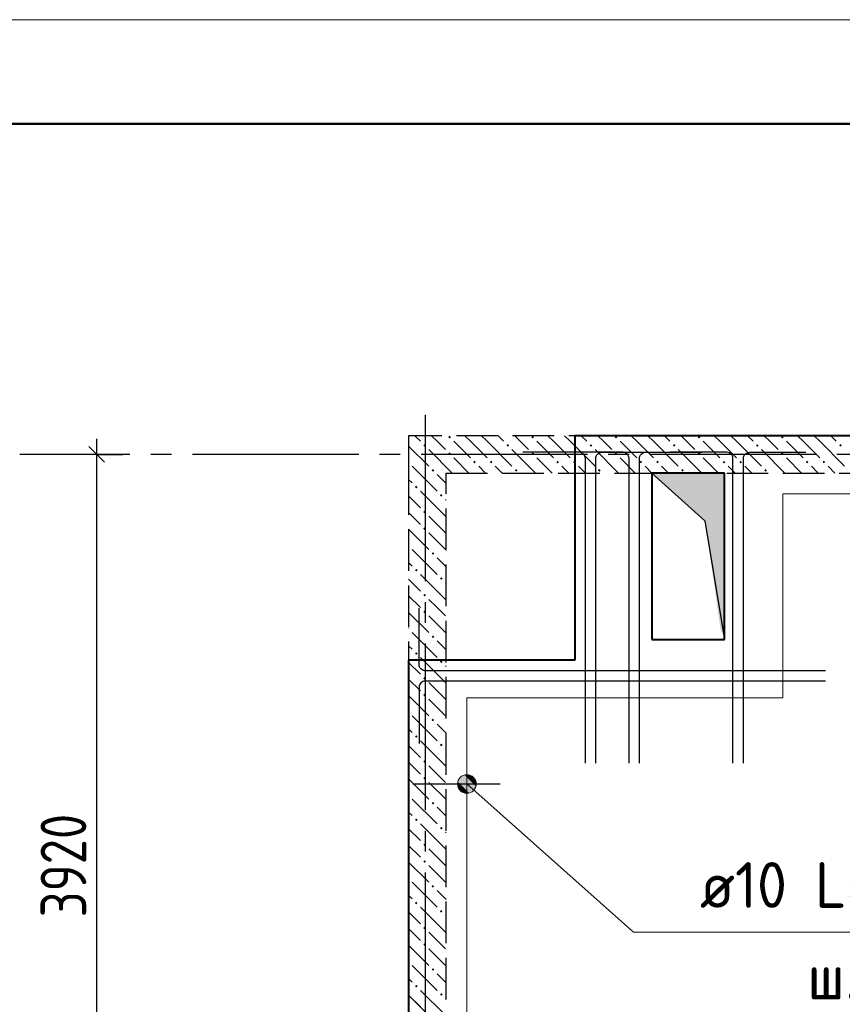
# Model space of a CAD drawing. Header units: millimetres. Extents: x 40580 to 1168286, y -220995 to 81020.
# Tile 162 of 194: x 458368 to 462325, y -91102 to -86368. Entities that reach past the tile are written whole.
import ezdxf

# ---------------------------------------------------------------- set-up
doc = ezdxf.new("R2010")
doc.units = ezdxf.units.MM
for name, pattern in [('______2', [270, 200, -70]), ('______5', [1100, 800, -100, 100, -100]), ('CENTER', [2, 1.25, -0.25, 0.25, -0.25])]:
    doc.linetypes.add(name, pattern=pattern)
for name, color, linetype, lineweight in [('Standard', 7, 'Continuous', 25), ('ЖБ Перекрытие верхний уровень', 7, 'Continuous', 35), ('Обрамление проемов стержнями', 7, 'Continuous', 25), ('ОСИ', 7, 'CENTER', 15), ('Основная', 7, 'Continuous', 40), ('Позиционная метка линия выноска', 7, 'Continuous', 13), ('Позиционная метка номер позиции', 7, 'Continuous', 13)]:
    doc.layers.add(name, color=color, linetype=linetype, lineweight=lineweight)
doc.layers.add('ЖБ Стена верхний уровень', color=7, linetype='______2', true_color=0x656565)
doc.layers.add('Тонкие', color=7, linetype='Continuous')
doc.layers.add('ФВ-2', color=7, linetype='Continuous')
doc.styles.add('GOST 2.304-81', font='txt')
doc.styles.add('ISOCPEUR', font='isocpeur.ttf')
doc.dimstyles.new('СПДС', dxfattribs={"dimscale": 125, "dimtxt": 250, "dimasz": 250, "dimexe": 50, "dimexo": 10, "dimgap": 100, "dimtad": 1, "dimdec": 0, "dimtxsty": 'GOST 2.304-81', "dimblk": 'OBLIQUE', "dimcen": 250, "dimdle": 50, "dimadec": 0, "dimazin": 2, "dimtfac": 0.75, "dimtdec": 0, "dimtmove": 1, "dimatfit": 3, "dimfxl": 1, "dimtfill": 1, "dimtolj": 1, "dimarcsym": 1})

# ---------------------------------------------------------------- blocks, each defined once
blk = doc.blocks.new('_OBLIQUE')
at = {"color": 0, "linetype": 'ByBlock'}
blk.add_line((-0.5, -0.5), (0.5, 0.5), dxfattribs=at)
blk = doc.blocks.new('*D17400')
at = {"layer": 'Defpoints', "color": 0}
for p in [(463478.8, -91499.2), (462158.8, -91798.5), (463478.8, -92628.4)]:
    blk.add_point(p, dxfattribs=at)
at = {"layer": 'Тонкие', "color": 0, "lineweight": -2}
for p, q in [((462158.8, -91788.5), (462158.8, -91449.2)), ((463478.8, -92618.4), (463478.8, -91449.2)), ((462108.8, -91499.2), (463528.8, -91499.2))]:
    blk.add_line(p, q, dxfattribs=at)
at = {"layer": 'Тонкие', "color": 0, "lineweight": -2, "xscale": 250, "yscale": 250, "zscale": 250, "rotation": 180}
blk.add_blockref('_OBLIQUE', (462158.8, -91499.2), dxfattribs=at)
at = {"layer": 'Тонкие', "color": 0, "lineweight": -2, "xscale": 250, "yscale": 250, "zscale": 250}
blk.add_blockref('_OBLIQUE', (463478.8, -91499.2), dxfattribs=at)
at = {"layer": 'Тонкие', "color": 0, "insert": (462818.8, -91259.4), "char_height": 250, "attachment_point": 5, "style": 'GOST 2.304-81', "bg_fill": 3, "box_fill_scale": 1.1, "bg_fill_color": 256, "bg_fill_true_color": 13158600, "bg_fill_transparency": 0}
blk.add_mtext('\\A1;1320', dxfattribs=at)
blk = doc.blocks.new('*D17403')
at = {"layer": 'Defpoints', "color": 0}
for p in [(460618.9, -91499.2), (460418.8, -92452.8), (460618.9, -92598.5)]:
    blk.add_point(p, dxfattribs=at)
at = {"layer": 'Тонкие', "color": 0, "lineweight": -2}
for p, q in [((460418.8, -92442.8), (460418.8, -91449.2)), ((460618.9, -92588.5), (460618.9, -91449.2)), ((460418.8, -91499.2), (459471.6, -91499.2)), ((460368.8, -91499.2), (460668.9, -91499.2))]:
    blk.add_line(p, q, dxfattribs=at)
at = {"layer": 'Тонкие', "color": 0, "lineweight": -2, "xscale": 250, "yscale": 250, "zscale": 250, "rotation": 180}
blk.add_blockref('_OBLIQUE', (460418.8, -91499.2), dxfattribs=at)
at = {"layer": 'Тонкие', "color": 0, "lineweight": -2, "xscale": 250, "yscale": 250, "zscale": 250}
blk.add_blockref('_OBLIQUE', (460618.9, -91499.2), dxfattribs=at)
at = {"layer": 'Тонкие', "color": 0, "insert": (459815.3, -91264.5), "char_height": 250, "attachment_point": 5, "style": 'GOST 2.304-81', "bg_fill": 3, "box_fill_scale": 1.1, "bg_fill_color": 256, "bg_fill_true_color": 13158600, "bg_fill_transparency": 0}
blk.add_mtext('\\A1;200', dxfattribs=at)

msp = doc.modelspace()

# ---------------------------------------------------------------- hatches: boundary and pattern name
at = {"layer": 'ЖБ Стена верхний уровень', "linetype": 'Continuous', "lineweight": -3, "transparency": 33554687}
for points in [[(460429.3, -88375.3), (460435.8, -88368.8), (460442.3, -88375.3), (460435.8, -88381.8)], [(460829.3, -88375.3), (460835.8, -88368.8), (460842.3, -88375.3), (460835.8, -88381.8)], [(461229.3, -88375.3), (461235.8, -88368.8), (461242.3, -88375.3), (461235.8, -88381.8)], [(461629.3, -88375.3), (461635.8, -88368.8), (461642.3, -88375.3), (461635.8, -88381.8)], [(462029.3, -88375.3), (462035.8, -88368.8), (462042.3, -88375.3), (462035.8, -88381.8)], [(460309.3, -88415.3), (460315.8, -88408.8), (460322.3, -88415.3), (460315.8, -88421.8)], [(460709.3, -88415.3), (460715.8, -88408.8), (460722.3, -88415.3), (460715.8, -88421.8)], [(461109.3, -88415.3), (461115.8, -88408.8), (461122.3, -88415.3), (461115.8, -88421.8)], [(461509.3, -88415.3), (461515.8, -88408.8), (461522.3, -88415.3), (461515.8, -88421.8)], [(461909.3, -88415.3), (461915.8, -88408.8), (461922.3, -88415.3), (461915.8, -88421.8)], [(462309.3, -88415.3), (462315.8, -88408.8), (462322.3, -88415.3), (462315.8, -88421.8)], [(460429.3, -88455.3), (460435.8, -88448.8), (460442.3, -88455.3), (460435.8, -88461.8)], [(460829.3, -88455.3), (460835.8, -88448.8), (460842.3, -88455.3), (460835.8, -88461.8)], [(461229.3, -88455.3), (461235.8, -88448.8), (461242.3, -88455.3), (461235.8, -88461.8)], [(461629.3, -88455.3), (461635.8, -88448.8), (461642.3, -88455.3), (461635.8, -88461.8)], [(462029.3, -88455.3), (462035.8, -88448.8), (462042.3, -88455.3), (462035.8, -88461.8)], [(460238.8, -88491.9), (460242.3, -88495.3), (460238.8, -88498.8)], [(460549.3, -88495.3), (460555.8, -88488.8), (460562.3, -88495.3), (460555.8, -88501.8)], [(460629.3, -88495.3), (460635.8, -88488.8), (460642.3, -88495.3), (460635.8, -88501.8)], [(460949.3, -88495.3), (460955.8, -88488.8), (460962.3, -88495.3), (460955.8, -88501.8)], [(461029.3, -88495.3), (461035.8, -88488.8), (461042.3, -88495.3), (461035.8, -88501.8)], [(461349.3, -88495.3), (461355.8, -88488.8), (461362.3, -88495.3), (461355.8, -88501.8)], [(461429.3, -88495.3), (461435.8, -88488.8), (461442.3, -88495.3), (461435.8, -88501.8)], [(461749.3, -88495.3), (461755.8, -88488.8), (461762.3, -88495.3), (461755.8, -88501.8)], [(461829.3, -88495.3), (461835.8, -88488.8), (461842.3, -88495.3), (461835.8, -88501.8)], [(462149.3, -88495.3), (462155.8, -88488.8), (462162.3, -88495.3), (462155.8, -88501.8)], [(462229.3, -88495.3), (462235.8, -88488.8), (462242.3, -88495.3), (462235.8, -88501.8)], [(460349.3, -88535.3), (460355.8, -88528.8), (460362.3, -88535.3), (460355.8, -88541.8)], [(460749.3, -88535.3), (460755.8, -88528.8), (460762.3, -88535.3), (460755.8, -88541.8)], [(461149.3, -88535.3), (461155.8, -88528.8), (461162.3, -88535.3), (461155.8, -88541.8)], [(461549.3, -88535.3), (461555.8, -88528.8), (461562.3, -88535.3), (461555.8, -88541.8)], [(461949.3, -88535.3), (461955.8, -88528.8), (461962.3, -88535.3), (461955.8, -88541.8)], [(460269.3, -88615.3), (460275.8, -88608.8), (460282.3, -88615.3), (460275.8, -88621.8)], [(460389.3, -88655.3), (460395.8, -88648.8), (460402.3, -88655.3), (460395.8, -88661.8)], [(460309.3, -88735.3), (460315.8, -88728.8), (460322.3, -88735.3), (460315.8, -88741.8)], [(460309.3, -88815.3), (460315.8, -88808.8), (460322.3, -88815.3), (460315.8, -88821.8)], [(460238.8, -88891.9), (460242.3, -88895.3), (460238.8, -88898.8)], [(460349.3, -88935.3), (460355.8, -88928.8), (460362.3, -88935.3), (460355.8, -88941.8)], [(460269.3, -89015.3), (460275.8, -89008.8), (460282.3, -89015.3), (460275.8, -89021.8)], [(460389.3, -89055.3), (460395.8, -89048.8), (460402.3, -89055.3), (460395.8, -89061.8)], [(460309.3, -89135.3), (460315.8, -89128.8), (460322.3, -89135.3), (460315.8, -89141.8)], [(460309.3, -89215.3), (460315.8, -89208.8), (460322.3, -89215.3), (460315.8, -89221.8)], [(460238.8, -89291.9), (460242.3, -89295.3), (460238.8, -89298.8)], [(460349.3, -89335.3), (460355.8, -89328.8), (460362.3, -89335.3), (460355.8, -89341.8)], [(460269.3, -89415.3), (460275.8, -89408.8), (460282.3, -89415.3), (460275.8, -89421.8)], [(460389.3, -89455.3), (460395.8, -89448.8), (460402.3, -89455.3), (460395.8, -89461.8)], [(460309.3, -89535.3), (460315.8, -89528.8), (460322.3, -89535.3), (460315.8, -89541.8)], [(460309.3, -89615.3), (460315.8, -89608.8), (460322.3, -89615.3), (460315.8, -89621.8)], [(460238.8, -89691.9), (460242.3, -89695.3), (460238.8, -89698.8)], [(460349.3, -89735.3), (460355.8, -89728.8), (460362.3, -89735.3), (460355.8, -89741.8)], [(460269.3, -89815.3), (460275.8, -89808.8), (460282.3, -89815.3), (460275.8, -89821.8)], [(460389.3, -89855.3), (460395.8, -89848.8), (460402.3, -89855.3), (460395.8, -89861.8)], [(460309.3, -89935.3), (460315.8, -89928.8), (460322.3, -89935.3), (460315.8, -89941.8)], [(460309.3, -90015.3), (460315.8, -90008.8), (460322.3, -90015.3), (460315.8, -90021.8)], [(460238.8, -90091.9), (460242.3, -90095.3), (460238.8, -90098.8)], [(460349.3, -90135.3), (460355.8, -90128.8), (460362.3, -90135.3), (460355.8, -90141.8)], [(460269.3, -90215.3), (460275.8, -90208.8), (460282.3, -90215.3), (460275.8, -90221.8)], [(460389.3, -90255.3), (460395.8, -90248.8), (460402.3, -90255.3), (460395.8, -90261.8)], [(460309.3, -90335.3), (460315.8, -90328.8), (460322.3, -90335.3), (460315.8, -90341.8)], [(460309.3, -90415.3), (460315.8, -90408.8), (460322.3, -90415.3), (460315.8, -90421.8)], [(460238.8, -90491.9), (460242.3, -90495.3), (460238.8, -90498.8)], [(460349.3, -90535.3), (460355.8, -90528.8), (460362.3, -90535.3), (460355.8, -90541.8)], [(460269.3, -90615.3), (460275.8, -90608.8), (460282.3, -90615.3), (460275.8, -90621.8)], [(460389.3, -90655.3), (460395.8, -90648.8), (460402.3, -90655.3), (460395.8, -90661.8)], [(460309.3, -90735.3), (460315.8, -90728.8), (460322.3, -90735.3), (460315.8, -90741.8)], [(460309.3, -90815.3), (460315.8, -90808.8), (460322.3, -90815.3), (460315.8, -90821.8)], [(460238.8, -90891.9), (460242.3, -90895.3), (460238.8, -90898.8)], [(460349.3, -90935.3), (460355.8, -90928.8), (460362.3, -90935.3), (460355.8, -90941.8)], [(460269.3, -91015.3), (460275.8, -91008.8), (460282.3, -91015.3), (460275.8, -91021.8)], [(460389.3, -91055.3), (460395.8, -91048.8), (460402.3, -91055.3), (460395.8, -91061.8)]]:
    msp.add_hatch(color=7, dxfattribs=at).paths.add_polyline_path(points, flags=16)
at = {"layer": 'Позиционная метка номер позиции', "linetype": 'Continuous', "lineweight": 13, "transparency": 33554687}
for points in [[(460550.6, -90074.8), (460487, -90011.2), (460475.5, -90031.5)], [(460550.6, -90074.8), (460475.5, -90031.5), (460530.3, -90086.3)], [(460530.3, -90086.3), (460475.5, -90031.5), (460475.5, -90054.4)], [(460562.1, -90054.4), (460507.4, -89999.7), (460487, -90011.2)], [(460562.1, -90054.4), (460487, -90011.2), (460550.6, -90074.8)], [(460562.1, -90031.5), (460530.3, -89999.7), (460507.4, -89999.7)], [(460562.1, -90031.5), (460507.4, -89999.7), (460562.1, -90054.4)], [(460530.3, -89999.7), (460562.1, -90031.5), (460550.6, -90011.2)], [(460530.3, -90086.3), (460475.5, -90054.4), (460507.4, -90086.3)], [(460507.4, -90086.3), (460475.5, -90054.4), (460487, -90074.8)]]:
    msp.add_hatch(color=7, dxfattribs=at).paths.add_polyline_path(points)
at = {"layer": 'ФВ-2'}
h = msp.add_hatch(color=256, dxfattribs=at)
h.dxf.hatch_style = 1
h.paths.add_polyline_path([(461738.8, -89297.2), (461664.2, -88778), (461408.8, -88548.5), (461738.8, -88548.5)])
h.paths.add_polyline_path([(461738.8, -89297.2), (461738.8, -88548.5), (461758.8, -88548.5), (461758.8, -89348.5)])

# ---------------------------------------------------------------- linework, layer by layer
at = {"color": 7, "linetype": 'Continuous', "lineweight": 25, "transparency": 33554687}
msp.add_line((460258.8, -90043), (460678.8, -90043), dxfattribs=at)
at = {"color": 7, "linetype": 'Continuous', "lineweight": 13, "transparency": 33554687}
msp.add_line((461619.6, -90755.9), (463551.6, -90755.9), dxfattribs=at)
at = {"layer": 'Standard', "color": 7, "linetype": 'Continuous', "lineweight": 25, "transparency": 33554687}
msp.add_line((458776.3, -88495.9), (458701.3, -88420.9), dxfattribs=at)
at = {"layer": 'Standard', "color": 7, "linetype": 'Continuous', "lineweight": -3, "transparency": 33554687}
for p, q in [((458738.8, -88458.4), (458738.8, -88383.4)), ((458738.8, -92378.4), (458738.8, -88458.4))]:
    msp.add_line(p, q, dxfattribs=at)
at = {"layer": 'Standard', "color": 251, "linetype": 'Continuous', "lineweight": -3, "true_color": 0x656565, "transparency": 33554687}
for q in [(458468.3, -88458.4), (458613.8, -88458.4), (458863.8, -88458.4)]:
    msp.add_line((458738.8, -88458.4), q, dxfattribs=at)
at = {"layer": 'Standard', "color": 7, "linetype": 'Continuous', "lineweight": 13, "transparency": 33554687}
msp.add_lwpolyline([(454768.3, -128368.4), (484468.3, -128368.4), (484468.3, -86368.4), (454768.3, -86368.4), (454768.3, -128368.4)], close=True, dxfattribs=at)
at = {"layer": 'Standard', "color": 7, "linetype": 'Continuous', "lineweight": 50, "transparency": 33554687}
msp.add_lwpolyline([(456768.3, -86868.4), (483968.3, -86868.4), (483968.3, -127868.4), (456768.3, -127868.4), (456768.3, -86868.4)], close=True, dxfattribs=at)
at = {"layer": 'ЖБ Перекрытие верхний уровень', "color": 7, "linetype": 'Continuous', "lineweight": -3, "transparency": 33554687}
for p, q in [((461038.8, -88368.5), (461038.8, -88548.5)), ((460418.8, -89448.5), (460238.8, -89448.5))]:
    msp.add_line(p, q, dxfattribs=at)
at = {"layer": 'ЖБ Стена верхний уровень', "color": 251, "linetype": '______2', "lineweight": -3, "true_color": 0x656565, "transparency": 33554687}
for p, q in [((466068.8, -88368.5), (460238.8, -88368.5)), ((460238.8, -88368.5), (460238.8, -88548.5)), ((460238.8, -88548.5), (460238.8, -91618.5)), ((460418.8, -91618.5), (460418.8, -88548.5)), ((460418.8, -88548.5), (466068.8, -88548.5))]:
    msp.add_line(p, q, dxfattribs=at)
at = {"layer": 'ЖБ Стена верхний уровень', "color": 9, "linetype": 'Continuous', "lineweight": -3, "true_color": 0xc7c7c7, "transparency": 33554687}
for p, q in [((460268.9, -88368.5), (460295.8, -88395.3)), ((460375.8, -88395.3), (460348.9, -88368.5)), ((460535.8, -88395.3), (460508.9, -88368.5)), ((460588.9, -88368.5), (460615.8, -88395.3)), ((460668.9, -88368.5), (460695.8, -88395.3)), ((460775.8, -88395.3), (460748.9, -88368.5)), ((460935.8, -88395.3), (460908.9, -88368.5)), ((460988.9, -88368.5), (461015.8, -88395.3)), ((461068.9, -88368.5), (461095.8, -88395.3)), ((461175.8, -88395.3), (461148.9, -88368.5)), ((461335.8, -88395.3), (461308.9, -88368.5)), ((461388.9, -88368.5), (461415.8, -88395.3)), ((461468.9, -88368.5), (461495.8, -88395.3)), ((461575.8, -88395.3), (461548.9, -88368.5)), ((461735.8, -88395.3), (461708.9, -88368.5)), ((461788.9, -88368.5), (461815.8, -88395.3)), ((461868.9, -88368.5), (461895.8, -88395.3)), ((461975.8, -88395.3), (461948.9, -88368.5)), ((462135.8, -88395.3), (462108.9, -88368.5)), ((462188.9, -88368.5), (462215.8, -88395.3)), ((462268.9, -88368.5), (462295.8, -88395.3)), ((460238.8, -88418.4), (460335.8, -88515.3)), ((460415.8, -88435.3), (460375.8, -88395.3)), ((460455.8, -88395.3), (460535.8, -88475.3)), ((460535.8, -88395.3), (460615.8, -88475.3)), ((460615.8, -88395.3), (460735.8, -88515.3)), ((460815.8, -88435.3), (460775.8, -88395.3)), ((460855.8, -88395.3), (460935.8, -88475.3)), ((460935.8, -88395.3), (461015.8, -88475.3)), ((461015.8, -88395.3), (461135.8, -88515.3)), ((461215.8, -88435.3), (461175.8, -88395.3)), ((461255.8, -88395.3), (461335.8, -88475.3)), ((461335.8, -88395.3), (461415.8, -88475.3)), ((461415.8, -88395.3), (461535.8, -88515.3)), ((461615.8, -88435.3), (461575.8, -88395.3)), ((461655.8, -88395.3), (461735.8, -88475.3)), ((461735.8, -88395.3), (461815.8, -88475.3)), ((461815.8, -88395.3), (461935.8, -88515.3)), ((462015.8, -88435.3), (461975.8, -88395.3)), ((462055.8, -88395.3), (462135.8, -88475.3)), ((462135.8, -88395.3), (462215.8, -88475.3)), ((462215.8, -88395.3), (462335.8, -88515.3)), ((460335.8, -88435.3), (460448.9, -88548.5)), ((460455.8, -88475.3), (460528.9, -88548.5)), ((460735.8, -88435.3), (460848.9, -88548.5)), ((460855.8, -88475.3), (460928.9, -88548.5)), ((461135.8, -88435.3), (461248.9, -88548.5)), ((461255.8, -88475.3), (461328.9, -88548.5)), ((461535.8, -88435.3), (461648.9, -88548.5)), ((461655.8, -88475.3), (461728.9, -88548.5)), ((461935.8, -88435.3), (462048.9, -88548.5)), ((462055.8, -88475.3), (462128.9, -88548.5)), ((460255.8, -88515.3), (460288.9, -88548.5)), ((460608.9, -88548.5), (460575.8, -88515.3)), ((460655.8, -88515.3), (460688.9, -88548.5)), ((461008.9, -88548.5), (460975.8, -88515.3)), ((461055.8, -88515.3), (461088.9, -88548.5)), ((461408.9, -88548.5), (461375.8, -88515.3)), ((461455.8, -88515.3), (461488.9, -88548.5)), ((461808.9, -88548.5), (461775.8, -88515.3)), ((461855.8, -88515.3), (461888.9, -88548.5)), ((462208.9, -88548.5), (462175.8, -88515.3)), ((462255.8, -88515.3), (462288.9, -88548.5)), ((460288.9, -88548.5), (460375.8, -88635.3)), ((460375.8, -88555.3), (460418.8, -88598.4)), ((460255.8, -88595.3), (460238.8, -88578.4)), ((460238.8, -88658.4), (460295.8, -88715.3)), ((460295.8, -88635.3), (460415.8, -88755.3)), ((460418.8, -88678.4), (460415.8, -88675.3)), ((460238.8, -88738.4), (460295.8, -88795.3)), ((460375.8, -88795.3), (460335.8, -88755.3)), ((460415.8, -88835.3), (460375.8, -88795.3)), ((460238.8, -88818.4), (460335.8, -88915.3)), ((460335.8, -88835.3), (460418.8, -88918.4)), ((460255.8, -88915.3), (460375.8, -89035.3)), ((460255.8, -88995.3), (460238.8, -88978.4)), ((460375.8, -88955.3), (460418.8, -88998.4)), ((460295.8, -89035.3), (460415.8, -89155.3)), ((460238.8, -89058.4), (460295.8, -89115.3)), ((460418.8, -89078.4), (460415.8, -89075.3)), ((460238.8, -89138.4), (460295.8, -89195.3)), ((460375.8, -89195.3), (460335.8, -89155.3)), ((460238.8, -89218.4), (460335.8, -89315.3)), ((460415.8, -89235.3), (460375.8, -89195.3)), ((460335.8, -89235.3), (460418.8, -89318.4)), ((460255.8, -89315.3), (460375.8, -89435.3)), ((460375.8, -89355.3), (460418.8, -89398.4)), ((460255.8, -89395.3), (460238.8, -89378.4)), ((460238.8, -89458.4), (460295.8, -89515.3)), ((460295.8, -89435.3), (460415.8, -89555.3)), ((460418.8, -89478.4), (460415.8, -89475.3)), ((460238.8, -89538.4), (460295.8, -89595.3)), ((460375.8, -89595.3), (460335.8, -89555.3)), ((460415.8, -89635.3), (460375.8, -89595.3)), ((460238.8, -89618.4), (460335.8, -89715.3)), ((460335.8, -89635.3), (460418.8, -89718.4)), ((460255.8, -89715.3), (460375.8, -89835.3)), ((460255.8, -89795.3), (460238.8, -89778.4)), ((460375.8, -89755.3), (460418.8, -89798.4)), ((460295.8, -89835.3), (460415.8, -89955.3)), ((460238.8, -89858.4), (460295.8, -89915.3)), ((460418.8, -89878.4), (460415.8, -89875.3)), ((460238.8, -89938.4), (460295.8, -89995.3)), ((460375.8, -89995.3), (460335.8, -89955.3)), ((460238.8, -90018.4), (460335.8, -90115.3)), ((460335.8, -90035.3), (460418.8, -90118.4)), ((460415.8, -90035.3), (460375.8, -89995.3)), ((460255.8, -90115.3), (460375.8, -90235.3)), ((460255.8, -90195.3), (460238.8, -90178.4)), ((460375.8, -90155.3), (460418.8, -90198.4)), ((460238.8, -90258.4), (460295.8, -90315.3)), ((460295.8, -90235.3), (460415.8, -90355.3)), ((460418.8, -90278.4), (460415.8, -90275.3)), ((460238.8, -90338.4), (460295.8, -90395.3)), ((460375.8, -90395.3), (460335.8, -90355.3)), ((460415.8, -90435.3), (460375.8, -90395.3)), ((460238.8, -90418.4), (460335.8, -90515.3)), ((460335.8, -90435.3), (460418.8, -90518.4)), ((460255.8, -90515.3), (460375.8, -90635.3)), ((460375.8, -90555.3), (460418.8, -90598.4)), ((460255.8, -90595.3), (460238.8, -90578.4)), ((460295.8, -90635.3), (460415.8, -90755.3)), ((460238.8, -90658.4), (460295.8, -90715.3)), ((460418.8, -90678.4), (460415.8, -90675.3)), ((460238.8, -90738.4), (460295.8, -90795.3)), ((460375.8, -90795.3), (460335.8, -90755.3)), ((460415.8, -90835.3), (460375.8, -90795.3)), ((460238.8, -90818.4), (460335.8, -90915.3)), ((460335.8, -90835.3), (460418.8, -90918.4)), ((460255.8, -90915.3), (460375.8, -91035.3)), ((460255.8, -90995.3), (460238.8, -90978.4)), ((460375.8, -90955.3), (460418.8, -90998.4)), ((460238.8, -91058.4), (460295.8, -91115.3)), ((460295.8, -91035.3), (460415.8, -91155.3)), ((460418.8, -91078.4), (460415.8, -91075.3)), ((460268.8, -91088.4), (460975.8, -91795.3))]:
    msp.add_line(p, q, dxfattribs=at)
at = {"layer": 'Обрамление проемов стержнями', "color": 7, "linetype": 'Continuous', "lineweight": 25, "transparency": 33554687}
for points in [[(461088.8, -89943.4), (461088.8, -88477.1), (461088.1, -88471.8), (461086.3, -88466.4), (461083.5, -88461.3), (461080, -88457.2), (461075.9, -88453.8), (461070.9, -88451), (461065.4, -88449.2), (461060.1, -88448.4), (460788.8, -88448.4)], [(461088.8, -89943.4), (461088.8, -88477.1), (461088.1, -88471.8), (461086.3, -88466.4), (461083.5, -88461.3), (461080, -88457.2), (461075.9, -88453.8), (461070.9, -88451), (461065.4, -88449.2), (461060.1, -88448.4), (460788.8, -88448.4)], [(461088.8, -89943.4), (461088.8, -88477.1), (461088.1, -88471.8), (461086.3, -88466.4), (461083.5, -88461.3), (461080, -88457.2), (461075.9, -88453.8), (461070.9, -88451), (461065.4, -88449.2), (461060.1, -88448.4), (460788.8, -88448.4)], [(461088.8, -89943.4), (461088.8, -88477.1), (461088.1, -88471.8), (461086.3, -88466.4), (461083.5, -88461.3), (461080, -88457.2), (461075.9, -88453.8), (461070.9, -88451), (461065.4, -88449.2), (461060.1, -88448.4), (460788.8, -88448.4)], [(461298.8, -89943.4), (461298.8, -88477.1), (461298.1, -88471.8), (461296.3, -88466.4), (461293.5, -88461.3), (461290, -88457.2), (461285.9, -88453.8), (461280.9, -88451), (461275.4, -88449.2), (461270.1, -88448.4), (460998.8, -88448.4)], [(461298.8, -89943.4), (461298.8, -88477.1), (461298.1, -88471.8), (461296.3, -88466.4), (461293.5, -88461.3), (461290, -88457.2), (461285.9, -88453.8), (461280.9, -88451), (461275.4, -88449.2), (461270.1, -88448.4), (460998.8, -88448.4)], [(461298.8, -89943.4), (461298.8, -88477.1), (461298.1, -88471.8), (461296.3, -88466.4), (461293.5, -88461.3), (461290, -88457.2), (461285.9, -88453.8), (461280.9, -88451), (461275.4, -88449.2), (461270.1, -88448.4), (460998.8, -88448.4)], [(461298.8, -89943.4), (461298.8, -88477.1), (461298.1, -88471.8), (461296.3, -88466.4), (461293.5, -88461.3), (461290, -88457.2), (461285.9, -88453.8), (461280.9, -88451), (461275.4, -88449.2), (461270.1, -88448.4), (460998.8, -88448.4)], [(461138.8, -89943.4), (461138.8, -88477.1), (461139.6, -88471.8), (461141.4, -88466.4), (461144.2, -88461.3), (461147.6, -88457.2), (461151.7, -88453.8), (461156.7, -88451), (461162.2, -88449.2), (461167.5, -88448.4), (461438.8, -88448.4)], [(461138.8, -89943.4), (461138.8, -88477.1), (461139.6, -88471.8), (461141.4, -88466.4), (461144.2, -88461.3), (461147.6, -88457.2), (461151.7, -88453.8), (461156.7, -88451), (461162.2, -88449.2), (461167.5, -88448.4), (461438.8, -88448.4)], [(461138.8, -89943.4), (461138.8, -88477.1), (461139.6, -88471.8), (461141.4, -88466.4), (461144.2, -88461.3), (461147.6, -88457.2), (461151.7, -88453.8), (461156.7, -88451), (461162.2, -88449.2), (461167.5, -88448.4), (461438.8, -88448.4)], [(461138.8, -89943.4), (461138.8, -88477.1), (461139.6, -88471.8), (461141.4, -88466.4), (461144.2, -88461.3), (461147.6, -88457.2), (461151.7, -88453.8), (461156.7, -88451), (461162.2, -88449.2), (461167.5, -88448.4), (461438.8, -88448.4)], [(461348.8, -89943.4), (461348.8, -88477.1), (461349.6, -88471.8), (461351.4, -88466.4), (461354.2, -88461.3), (461357.6, -88457.2), (461361.7, -88453.8), (461366.7, -88451), (461372.2, -88449.2), (461377.5, -88448.4), (461648.8, -88448.4)], [(461348.8, -89943.4), (461348.8, -88477.1), (461349.6, -88471.8), (461351.4, -88466.4), (461354.2, -88461.3), (461357.6, -88457.2), (461361.7, -88453.8), (461366.7, -88451), (461372.2, -88449.2), (461377.5, -88448.4), (461648.8, -88448.4)], [(461348.8, -89943.4), (461348.8, -88477.1), (461349.6, -88471.8), (461351.4, -88466.4), (461354.2, -88461.3), (461357.6, -88457.2), (461361.7, -88453.8), (461366.7, -88451), (461372.2, -88449.2), (461377.5, -88448.4), (461648.8, -88448.4)], [(461348.8, -89943.4), (461348.8, -88477.1), (461349.6, -88471.8), (461351.4, -88466.4), (461354.2, -88461.3), (461357.6, -88457.2), (461361.7, -88453.8), (461366.7, -88451), (461372.2, -88449.2), (461377.5, -88448.4), (461648.8, -88448.4)], [(461798.8, -89943.4), (461798.8, -88477.1), (461798.1, -88471.8), (461796.3, -88466.4), (461793.5, -88461.3), (461790, -88457.2), (461785.9, -88453.8), (461780.9, -88451), (461775.4, -88449.2), (461770.1, -88448.4), (461498.8, -88448.4)], [(461798.8, -89943.4), (461798.8, -88477.1), (461798.1, -88471.8), (461796.3, -88466.4), (461793.5, -88461.3), (461790, -88457.2), (461785.9, -88453.8), (461780.9, -88451), (461775.4, -88449.2), (461770.1, -88448.4), (461498.8, -88448.4)], [(461798.8, -89943.4), (461798.8, -88477.1), (461798.1, -88471.8), (461796.3, -88466.4), (461793.5, -88461.3), (461790, -88457.2), (461785.9, -88453.8), (461780.9, -88451), (461775.4, -88449.2), (461770.1, -88448.4), (461498.8, -88448.4)], [(461798.8, -89943.4), (461798.8, -88477.1), (461798.1, -88471.8), (461796.3, -88466.4), (461793.5, -88461.3), (461790, -88457.2), (461785.9, -88453.8), (461780.9, -88451), (461775.4, -88449.2), (461770.1, -88448.4), (461498.8, -88448.4)], [(461848.8, -89943.4), (461848.8, -88477.1), (461849.6, -88471.8), (461851.4, -88466.4), (461854.2, -88461.3), (461857.6, -88457.2), (461861.7, -88453.8), (461866.7, -88451), (461872.2, -88449.2), (461877.5, -88448.4), (462148.8, -88448.4)], [(461848.8, -89943.4), (461848.8, -88477.1), (461849.6, -88471.8), (461851.4, -88466.4), (461854.2, -88461.3), (461857.6, -88457.2), (461861.7, -88453.8), (461866.7, -88451), (461872.2, -88449.2), (461877.5, -88448.4), (462148.8, -88448.4)], [(461848.8, -89943.4), (461848.8, -88477.1), (461849.6, -88471.8), (461851.4, -88466.4), (461854.2, -88461.3), (461857.6, -88457.2), (461861.7, -88453.8), (461866.7, -88451), (461872.2, -88449.2), (461877.5, -88448.4), (462148.8, -88448.4)], [(461848.8, -89943.4), (461848.8, -88477.1), (461849.6, -88471.8), (461851.4, -88466.4), (461854.2, -88461.3), (461857.6, -88457.2), (461861.7, -88453.8), (461866.7, -88451), (461872.2, -88449.2), (461877.5, -88448.4), (462148.8, -88448.4)], [(462243.8, -89498.4), (460317.5, -89498.4), (460312.2, -89497.7), (460306.7, -89495.9), (460301.7, -89493.1), (460297.6, -89489.7), (460294.2, -89485.5), (460291.4, -89480.5), (460289.6, -89475.1), (460288.8, -89469.8), (460288.8, -89198.4)], [(462243.8, -89498.4), (460317.5, -89498.4), (460312.2, -89497.7), (460306.7, -89495.9), (460301.7, -89493.1), (460297.6, -89489.7), (460294.2, -89485.5), (460291.4, -89480.5), (460289.6, -89475.1), (460288.8, -89469.8), (460288.8, -89198.4)], [(462243.8, -89498.4), (460317.5, -89498.4), (460312.2, -89497.7), (460306.7, -89495.9), (460301.7, -89493.1), (460297.6, -89489.7), (460294.2, -89485.5), (460291.4, -89480.5), (460289.6, -89475.1), (460288.8, -89469.8), (460288.8, -89198.4)], [(462243.8, -89498.4), (460317.5, -89498.4), (460312.2, -89497.7), (460306.7, -89495.9), (460301.7, -89493.1), (460297.6, -89489.7), (460294.2, -89485.5), (460291.4, -89480.5), (460289.6, -89475.1), (460288.8, -89469.8), (460288.8, -89198.4)], [(462243.8, -89548.4), (460317.5, -89548.4), (460312.2, -89549.2), (460306.7, -89551), (460301.7, -89553.8), (460297.6, -89557.2), (460294.2, -89561.3), (460291.4, -89566.4), (460289.6, -89571.8), (460288.8, -89577.1), (460288.8, -89848.4)], [(462243.8, -89548.4), (460317.5, -89548.4), (460312.2, -89549.2), (460306.7, -89551), (460301.7, -89553.8), (460297.6, -89557.2), (460294.2, -89561.3), (460291.4, -89566.4), (460289.6, -89571.8), (460288.8, -89577.1), (460288.8, -89848.4)], [(462243.8, -89548.4), (460317.5, -89548.4), (460312.2, -89549.2), (460306.7, -89551), (460301.7, -89553.8), (460297.6, -89557.2), (460294.2, -89561.3), (460291.4, -89566.4), (460289.6, -89571.8), (460288.8, -89577.1), (460288.8, -89848.4)], [(462243.8, -89548.4), (460317.5, -89548.4), (460312.2, -89549.2), (460306.7, -89551), (460301.7, -89553.8), (460297.6, -89557.2), (460294.2, -89561.3), (460291.4, -89566.4), (460289.6, -89571.8), (460288.8, -89577.1), (460288.8, -89848.4)]]:
    msp.add_lwpolyline(points, dxfattribs=at)
at = {"layer": 'ОСИ', "color": 8, "linetype": '______5', "lineweight": -3, "transparency": 33554687}
for p, q in [((460318.8, -88268.4), (460318.8, -121308.4)), ((467698.8, -88458.4), (458368.3, -88458.4))]:
    msp.add_line(p, q, dxfattribs=at)
at = {"layer": 'Основная', "transparency": 33554687}
for p, q in [((466018.8, -88368.5), (461038.8, -88368.5)), ((461038.8, -88368.5), (461038.8, -89448.5)), ((461758.8, -88548.5), (461408.8, -88548.5)), ((461408.8, -88548.5), (461408.8, -89348.5)), ((461758.8, -89348.5), (461758.8, -88548.5)), ((461408.8, -89348.5), (461758.8, -89348.5)), ((461038.8, -89448.5), (460238.8, -89448.5)), ((460238.8, -89448.5), (460238.8, -93678.5))]:
    msp.add_line(p, q, dxfattribs=at)
at = {"layer": 'Позиционная метка линия выноска', "color": 251, "linetype": 'Continuous', "lineweight": 13, "true_color": 0x494949, "transparency": 33554687}
msp.add_lwpolyline([(465913.8, -93398.4), (460518.8, -93398.4), (460518.8, -89628.4), (462038.8, -89628.4), (462038.8, -88648.4), (465788.8, -88648.4), (465788.8, -91916.8), (465788.8, -91916.8), (465788.8, -93628.4)], dxfattribs=at)
at = {"layer": 'Позиционная метка номер позиции', "color": 7, "linetype": 'Continuous', "lineweight": 13, "transparency": 33554687}
for p, q in [((460487, -90011.2), (460487, -90011.2)), ((460550.6, -90011.2), (460550.6, -90011.2)), ((460487, -90074.8), (460487, -90074.8)), ((460518.8, -90043), (461319.6, -90755.9)), ((460550.6, -90074.8), (460550.6, -90074.8)), ((461319.6, -90755.9), (463819.6, -90755.9))]:
    msp.add_line(p, q, dxfattribs=at)
msp.add_circle((460518.8, -90043), 45, dxfattribs=at)
at = {"layer": 'Тонкие'}
for p, q in [((461408.8, -88548.5), (461664.2, -88778)), ((461664.2, -88778), (461758.8, -89348.5))]:
    msp.add_line(p, q, dxfattribs=at)

# ---------------------------------------------------------------- texts
at = {"color": 7, "linetype": 'Continuous', "lineweight": 13, "transparency": 33554687, "char_height": 220, "attachment_point": 7, "style": 'ISOCPEUR'}
for s, insert, width in [('\\W0.96;ø10 L=930mm ', (461639.6, -90638.6), 1997.573), ('\\W0.95;ш.200 ', (462156.6, -91078.6), 962.814)]:
    msp.add_mtext(s, dxfattribs=dict(at, insert=insert, width=width))
at = {"layer": 'Standard', "color": 7, "linetype": 'Continuous', "lineweight": 25, "transparency": 33554687, "insert": (458688.8, -90684.3), "char_height": 220, "width": 657.052, "attachment_point": 7, "rotation": 90, "style": 'GOST 2.304-81'}
msp.add_mtext('3920', dxfattribs=at)

# ---------------------------------------------------------------- next in the draw order: dimensions: what is measured, and where the dimension line sits
at = {"layer": 'Тонкие'}
for base, p1, p2, picture, middle in [((460618.9, -91499.2), (460418.8, -92452.8), (460618.9, -92598.5), '*D17403', (459815.3, -91527.6)), ((463478.8, -91499.2), (462158.8, -91798.5), (463478.8, -92628.4), '*D17400', (462818.8, -91499.2))]:
    dim = msp.add_linear_dim(base=base, p1=p1, p2=p2, dimstyle='СПДС', override={"dimscale": 1}, dxfattribs=at)
    dim.commit()
    dim.dimension.update_dxf_attribs({"geometry": picture, "text_midpoint": middle, "dimtype": 160})

doc.saveas('drawing.dxf')
